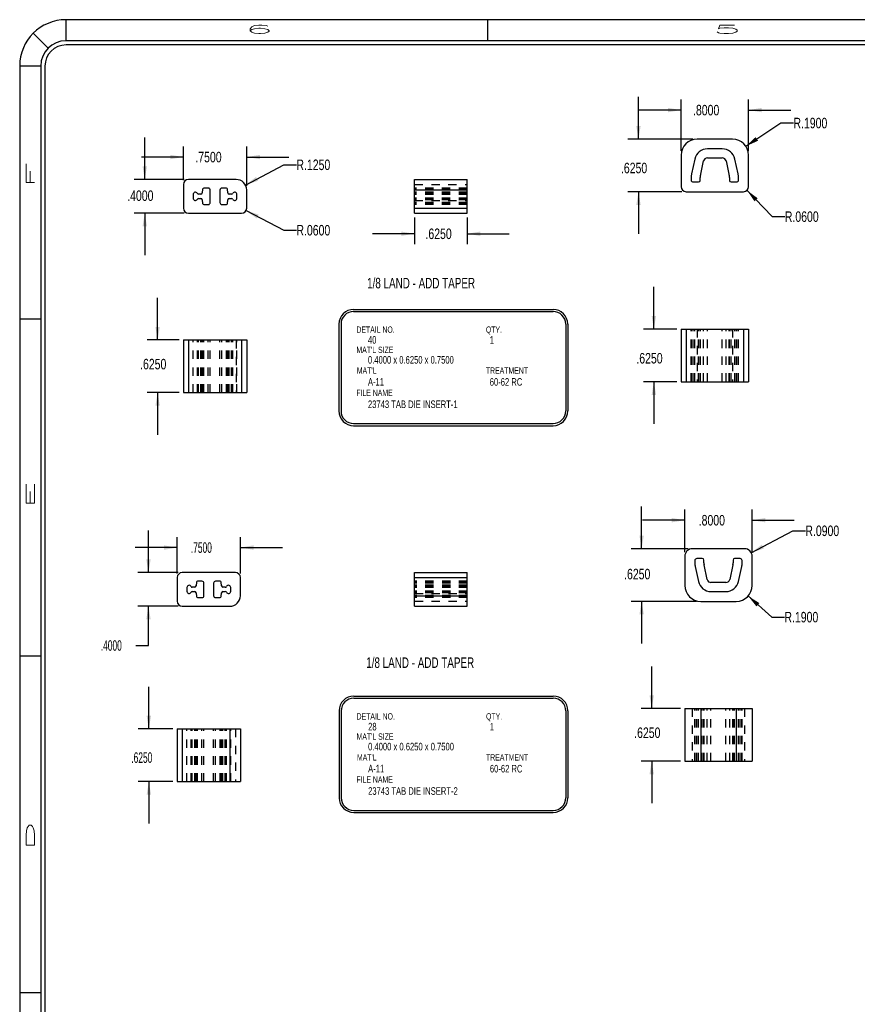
# Model space of a CAD drawing. Header units: inches. Extents: x 1802 to 2468, y -253 to -72.
# Tile 219 of 256: x 2031 to 2041, y -196 to -185. Entities that reach past the tile are written whole.
import ezdxf

# ---------------------------------------------------------------- set-up
doc = ezdxf.new("R2010")
doc.units = ezdxf.units.IN
doc.header["$LTSCALE"] = 0.5
doc.header["$MEASUREMENT"] = 0
doc.linetypes.add('HIDDEN', pattern=[0.225, 0.15, -0.075])
for name, color, linetype in [('SID-M-D', 42, 'Continuous'), ('SID-M-H', 4, 'HIDDEN'), ('SID-M-M', 233, 'Continuous'), ('SID-M-S', 105, 'Continuous')]:
    doc.layers.add(name, color=color, linetype=linetype)
doc.styles.add('R', font='ROMAND.SHX')
doc.styles.add('SLDTEXTSTYLE0', font='TXT', dxfattribs={"width": 0.595745})
doc.styles.add('SLDTEXTSTYLE1', font='TXT', dxfattribs={"width": 0.744681})

# ---------------------------------------------------------------- blocks, each defined once
blk = doc.blocks.new('*U9')
at = {"layer": 'SID-M-S'}
for p, q in [((0, 22.55), (-34, 22.55)), ((-34, 22.3), (-34, 22.55)), ((-29, 22.55), (-29, 22.3)), ((-34.212, 22.212), (-34.389, 22.389)), ((0, 22.3), (-34, 22.3)), ((0, 22.25), (-34, 22.25)), ((-34.3, 22), (-34.55, 22)), ((-34.55, 22), (-34.55, 0)), ((-34.3, 22), (-34.3, 0)), ((-34.25, 22), (-34.25, 0)), ((-34.55, 19), (-34.3, 19)), ((-34.55, 15), (-34.3, 15)), ((-34.55, 11), (-34.3, 11))]:
    blk.add_line(p, q, dxfattribs=at)
for radius in [0.55, 0.3, 0.25]:
    blk.add_arc((-34, 22), radius, 90, 180, dxfattribs=at)
at = {"layer": 'SID-M-D', "style": 'R', "width": 4}
for s, p in [('6', (-31.882, 22.386)), ('5', (-26.327, 22.386))]:
    blk.add_text(s, height=0.1, dxfattribs=at).set_placement(p)
for s, p in [('F', (-34.374, 20.547)), ('E', (-34.374, 16.743)), ('D', (-34.374, 12.681))]:
    blk.add_text(s, height=0.1, rotation=90, dxfattribs=at).set_placement(p)

msp = doc.modelspace()

# ---------------------------------------------------------------- linework, layer by layer
at = {"layer": 'SID-M-D'}
for p, q in [((2038.73973, -185.96406), (2038.73973, -185.46406)), ((2039.24574, -186.10406), (2039.24574, -185.49471)), ((2040.04574, -186.10406), (2040.04574, -185.49471)), ((2039.24574, -185.61971), (2038.74574, -185.61971)), ((2040.04574, -185.61971), (2040.54574, -185.61971)), ((2040.01399, -186.04891), (2040.42892, -185.77319)), ((2040.42892, -185.77319), (2040.57892, -185.77319)), ((2032.88117, -186.44347), (2032.88117, -185.94347)), ((2033.34095, -186.45347), (2033.34095, -186.05216)), ((2034.09095, -186.51847), (2034.09095, -186.05216)), ((2039.38574, -185.96406), (2038.61473, -185.96406)), ((2033.34095, -186.17716), (2032.84095, -186.17716)), ((2034.09095, -186.17716), (2034.59095, -186.17716)), ((2034.07639, -186.50992), (2034.53117, -186.26881)), ((2034.53117, -186.26881), (2034.68117, -186.26881)), ((2033.35095, -186.44347), (2032.75617, -186.44347)), ((2039.25574, -186.58906), (2038.61473, -186.58906)), ((2038.73973, -186.58906), (2038.73973, -187.08906)), ((2040.02729, -186.57234), (2040.3266, -186.88413)), ((2033.35095, -186.84347), (2032.75617, -186.84347)), ((2032.88117, -186.84347), (2032.88117, -187.34347)), ((2034.0841, -186.81132), (2034.53117, -187.04561)), ((2036.08203, -186.89347), (2036.08203, -187.2126)), ((2036.70703, -186.89347), (2036.70703, -187.2126)), ((2040.3266, -186.88413), (2040.4766, -186.88413)), ((2034.53117, -187.04561), (2034.68117, -187.04561)), ((2036.08203, -187.0876), (2035.58203, -187.0876)), ((2036.70703, -187.0876), (2037.20703, -187.0876)), ((2038.92245, -188.21954), (2038.92245, -187.71954)), ((2033.03397, -188.34918), (2033.03397, -187.84918)), ((2039.19574, -188.21954), (2038.79745, -188.21954)), ((2033.29095, -188.34918), (2032.90897, -188.34918)), ((2039.19574, -188.84454), (2038.79745, -188.84454)), ((2038.92245, -188.84454), (2038.92245, -189.34454)), ((2033.29095, -188.97418), (2032.90897, -188.97418)), ((2033.03397, -188.97418), (2033.03397, -189.47418)), ((2038.77705, -190.82675), (2038.77705, -190.32675)), ((2039.28874, -190.86675), (2039.28874, -190.36329)), ((2040.08874, -190.86675), (2040.08874, -190.36329)), ((2039.28874, -190.48829), (2038.78874, -190.48829)), ((2040.08874, -190.48829), (2040.58874, -190.48829)), ((2032.92547, -191.10995), (2032.92547, -190.60995)), ((2040.07824, -190.87456), (2040.57011, -190.61353)), ((2040.57011, -190.61353), (2040.72011, -190.61353)), ((2033.26638, -191.11995), (2033.26638, -190.68819)), ((2034.01638, -191.11995), (2034.01638, -190.68819)), ((2033.26638, -190.81319), (2032.76638, -190.81319)), ((2034.01638, -190.81319), (2034.51638, -190.81319)), ((2039.32874, -190.82675), (2038.65205, -190.82675)), ((2033.27638, -191.10995), (2032.80047, -191.10995)), ((2039.42874, -191.45175), (2038.65205, -191.45175)), ((2038.77705, -191.45175), (2038.77705, -191.95175)), ((2040.04061, -191.38813), (2040.32167, -191.6385)), ((2033.27638, -191.50995), (2032.80047, -191.50995)), ((2032.92547, -191.97502), (2032.92547, -191.50995)), ((2040.32167, -191.6385), (2040.47167, -191.6385)), ((2032.77547, -191.97502), (2032.92547, -191.97502)), ((2038.89685, -192.72375), (2038.89685, -192.22375)), ((2032.9298, -192.96541), (2032.9298, -192.46541)), ((2039.23874, -192.72375), (2038.77185, -192.72375)), ((2033.21638, -192.96541), (2032.8048, -192.96541)), ((2039.23874, -193.34875), (2038.77185, -193.34875)), ((2038.89685, -193.34875), (2038.89685, -193.84875)), ((2033.21638, -193.59041), (2032.8048, -193.59041)), ((2032.9298, -193.59041), (2032.9298, -194.09041))]:
    msp.add_line(p, q, dxfattribs=at)
for points in [[(2039.24574, -185.61971), (2039.08974, -185.59371), (2039.08974, -185.64571)], [(2040.04574, -185.61971), (2040.20174, -185.64571), (2040.20174, -185.59371)], [(2038.73973, -185.96406), (2038.76573, -185.80806), (2038.71373, -185.80806)], [(2040.01399, -186.04891), (2040.15831, -185.98422), (2040.12953, -185.94091)], [(2033.34095, -186.17716), (2033.18495, -186.15116), (2033.18495, -186.20316)], [(2034.09095, -186.17716), (2034.24695, -186.20316), (2034.24695, -186.15116)], [(2032.88117, -186.44347), (2032.90717, -186.28747), (2032.85517, -186.28747)], [(2034.07639, -186.50992), (2034.2264, -186.45982), (2034.20204, -186.41387)], [(2038.73973, -186.58906), (2038.71373, -186.74506), (2038.76573, -186.74506)], [(2040.02729, -186.57234), (2040.11657, -186.70289), (2040.15408, -186.66687)], [(2032.88117, -186.84347), (2032.85517, -186.99947), (2032.90717, -186.99947)], [(2034.0841, -186.81132), (2034.21021, -186.90676), (2034.23434, -186.8607)], [(2036.08203, -187.0876), (2035.92603, -187.0616), (2035.92603, -187.1136)], [(2036.70703, -187.0876), (2036.86303, -187.1136), (2036.86303, -187.0616)], [(2038.92245, -188.21954), (2038.94845, -188.06354), (2038.89645, -188.06354)], [(2033.03397, -188.34918), (2033.05997, -188.19318), (2033.00797, -188.19318)], [(2038.92245, -188.84454), (2038.89645, -189.00054), (2038.94845, -189.00054)], [(2033.03397, -188.97418), (2033.00797, -189.13018), (2033.05997, -189.13018)], [(2039.28874, -190.48829), (2039.13274, -190.46229), (2039.13274, -190.51429)], [(2040.08874, -190.48829), (2040.24474, -190.51429), (2040.24474, -190.46229)], [(2038.77705, -190.82675), (2038.80305, -190.67075), (2038.75105, -190.67075)], [(2033.26638, -190.81319), (2033.11038, -190.78719), (2033.11038, -190.83919)], [(2034.01638, -190.81319), (2034.17238, -190.83919), (2034.17238, -190.78719)], [(2040.07824, -190.87456), (2040.22823, -190.8244), (2040.20385, -190.77847)], [(2032.92547, -191.10995), (2032.95147, -190.95395), (2032.89947, -190.95395)], [(2038.77705, -191.45175), (2038.75105, -191.60775), (2038.80305, -191.60775)], [(2040.04061, -191.38813), (2040.1398, -191.51131), (2040.17439, -191.47249)], [(2032.92547, -191.50995), (2032.89947, -191.66595), (2032.95147, -191.66595)], [(2038.89685, -192.72375), (2038.92285, -192.56775), (2038.87085, -192.56775)], [(2032.9298, -192.96541), (2032.9558, -192.80941), (2032.9038, -192.80941)], [(2038.89685, -193.34875), (2038.87085, -193.50475), (2038.92285, -193.50475)], [(2032.9298, -193.59041), (2032.9038, -193.74641), (2032.9558, -193.74641)]]:
    msp.add_solid(points, dxfattribs=at)
at = {"layer": 'SID-M-H'}
for p, q in [((2036.08203, -186.50347), (2036.70703, -186.50347)), ((2036.70703, -186.54587), (2036.08203, -186.54587)), ((2036.70703, -186.55828), (2036.08203, -186.55828)), ((2036.70703, -186.55828), (2036.08203, -186.55828)), ((2036.70703, -186.56947), (2036.08203, -186.56947)), ((2036.70703, -186.56947), (2036.08203, -186.56947)), ((2036.70703, -186.59494), (2036.08203, -186.59494)), ((2036.70703, -186.6029), (2036.08203, -186.6029)), ((2036.70703, -186.6029), (2036.08203, -186.6029)), ((2036.70703, -186.60898), (2036.08203, -186.60898)), ((2036.70703, -186.60898), (2036.08203, -186.60898)), ((2036.70703, -186.61758), (2036.08203, -186.61758)), ((2036.70703, -186.62118), (2036.08203, -186.62118)), ((2036.70703, -186.62118), (2036.08203, -186.62118)), ((2036.70703, -186.66576), (2036.08203, -186.66576)), ((2036.70703, -186.66576), (2036.08203, -186.66576)), ((2036.70703, -186.66936), (2036.08203, -186.66936)), ((2036.70703, -186.67796), (2036.08203, -186.67796)), ((2036.70703, -186.67796), (2036.08203, -186.67796)), ((2036.70703, -186.68404), (2036.08203, -186.68404)), ((2036.70703, -186.68404), (2036.08203, -186.68404)), ((2036.08203, -186.69199), (2036.70703, -186.69199)), ((2036.70703, -186.71747), (2036.08203, -186.71747)), ((2036.70703, -186.71747), (2036.08203, -186.71747)), ((2036.70703, -186.72865), (2036.08203, -186.72865)), ((2036.70703, -186.72865), (2036.08203, -186.72865)), ((2036.70703, -186.74107), (2036.08203, -186.74107)), ((2036.08203, -186.78347), (2036.70703, -186.78347)), ((2039.36498, -188.84454), (2039.36498, -188.21954)), ((2039.3696, -188.84454), (2039.3696, -188.21954)), ((2039.38858, -188.84454), (2039.38858, -188.21954)), ((2039.40786, -188.84454), (2039.40786, -188.21954)), ((2039.43574, -188.21954), (2039.43574, -188.84454)), ((2039.45358, -188.84454), (2039.45358, -188.21954)), ((2039.47218, -188.84454), (2039.47218, -188.21954)), ((2039.47435, -188.84454), (2039.47435, -188.21954)), ((2039.51261, -188.84454), (2039.51261, -188.21954)), ((2039.55718, -188.84454), (2039.55718, -188.21954)), ((2039.55718, -188.84454), (2039.55718, -188.21954)), ((2039.73431, -188.84454), (2039.73431, -188.21954)), ((2039.73431, -188.84454), (2039.73431, -188.21954)), ((2039.77888, -188.84454), (2039.77888, -188.21954)), ((2039.81714, -188.84454), (2039.81714, -188.21954)), ((2039.81931, -188.84454), (2039.81931, -188.21954)), ((2039.83791, -188.84454), (2039.83791, -188.21954)), ((2039.85574, -188.21954), (2039.85574, -188.84454)), ((2039.88363, -188.84454), (2039.88363, -188.21954)), ((2039.90291, -188.84454), (2039.90291, -188.21954)), ((2039.92189, -188.84454), (2039.92189, -188.21954)), ((2039.92651, -188.84454), (2039.92651, -188.21954)), ((2033.40095, -188.34918), (2033.40095, -188.97418)), ((2033.45625, -188.97418), (2033.45625, -188.34918)), ((2033.50572, -188.97418), (2033.50572, -188.34918)), ((2033.50572, -188.97418), (2033.50572, -188.34918)), ((2033.51996, -188.97418), (2033.51996, -188.34918)), ((2033.51996, -188.97418), (2033.51996, -188.34918)), ((2033.54844, -188.97418), (2033.54844, -188.34918)), ((2033.54844, -188.97418), (2033.54844, -188.34918)), ((2033.56446, -188.97418), (2033.56446, -188.34918)), ((2033.56446, -188.97418), (2033.56446, -188.34918)), ((2033.56836, -188.97418), (2033.56836, -188.34918)), ((2033.56836, -188.97418), (2033.56836, -188.34918)), ((2033.58191, -188.97418), (2033.58191, -188.34918)), ((2033.58191, -188.97418), (2033.58191, -188.34918)), ((2033.63485, -188.97418), (2033.63485, -188.34918)), ((2033.63485, -188.97418), (2033.63485, -188.34918)), ((2033.65845, -188.97418), (2033.65845, -188.34918)), ((2033.77346, -188.97418), (2033.77346, -188.34918)), ((2033.79706, -188.97418), (2033.79706, -188.34918)), ((2033.79706, -188.97418), (2033.79706, -188.34918)), ((2033.85, -188.97418), (2033.85, -188.34918)), ((2033.85, -188.97418), (2033.85, -188.34918)), ((2033.86355, -188.97418), (2033.86355, -188.34918)), ((2033.86355, -188.97418), (2033.86355, -188.34918)), ((2033.86745, -188.97418), (2033.86745, -188.34918)), ((2033.86745, -188.97418), (2033.86745, -188.34918)), ((2033.88347, -188.97418), (2033.88347, -188.34918)), ((2033.88347, -188.97418), (2033.88347, -188.34918)), ((2033.91195, -188.97418), (2033.91195, -188.34918)), ((2033.91195, -188.97418), (2033.91195, -188.34918)), ((2033.92619, -188.97418), (2033.92619, -188.34918)), ((2033.92619, -188.97418), (2033.92619, -188.34918)), ((2033.96595, -188.34918), (2033.96595, -188.97418)), ((2033.97566, -188.97418), (2033.97566, -188.34918)), ((2036.08391, -191.16995), (2036.70891, -191.16995)), ((2036.70891, -191.21235), (2036.08391, -191.21235)), ((2036.70891, -191.22477), (2036.08391, -191.22477)), ((2036.70891, -191.22477), (2036.08391, -191.22477)), ((2036.70891, -191.23595), (2036.08391, -191.23595)), ((2036.70891, -191.23595), (2036.08391, -191.23595)), ((2036.70891, -191.26143), (2036.08391, -191.26143)), ((2036.70891, -191.26938), (2036.08391, -191.26938)), ((2036.70891, -191.26938), (2036.08391, -191.26938)), ((2036.70891, -191.27546), (2036.08391, -191.27546)), ((2036.70891, -191.27546), (2036.08391, -191.27546)), ((2036.70891, -191.28406), (2036.08391, -191.28406)), ((2036.70891, -191.28766), (2036.08391, -191.28766)), ((2036.70891, -191.28766), (2036.08391, -191.28766)), ((2036.70891, -191.33224), (2036.08391, -191.33224)), ((2036.70891, -191.33224), (2036.08391, -191.33224)), ((2036.70891, -191.33584), (2036.08391, -191.33584)), ((2036.70891, -191.34444), (2036.08391, -191.34444)), ((2036.70891, -191.34444), (2036.08391, -191.34444)), ((2036.70891, -191.35052), (2036.08391, -191.35052)), ((2036.70891, -191.35052), (2036.08391, -191.35052)), ((2036.08391, -191.35848), (2036.70891, -191.35848)), ((2036.70891, -191.38395), (2036.08391, -191.38395)), ((2036.70891, -191.38395), (2036.08391, -191.38395)), ((2036.70891, -191.39514), (2036.08391, -191.39514)), ((2036.70891, -191.39514), (2036.08391, -191.39514)), ((2036.70891, -191.40755), (2036.08391, -191.40755)), ((2036.08391, -191.44995), (2036.70891, -191.44995)), ((2039.37874, -192.72375), (2039.37874, -193.34875)), ((2039.40798, -193.34875), (2039.40798, -192.72375)), ((2039.4126, -193.34875), (2039.4126, -192.72375)), ((2039.43158, -193.34875), (2039.43158, -192.72375)), ((2039.45086, -193.34875), (2039.45086, -192.72375)), ((2039.49658, -193.34875), (2039.49658, -192.72375)), ((2039.51518, -193.34875), (2039.51518, -192.72375)), ((2039.51734, -193.34875), (2039.51734, -192.72375)), ((2039.5556, -193.34875), (2039.5556, -192.72375)), ((2039.60017, -193.34875), (2039.60017, -192.72375)), ((2039.60017, -193.34875), (2039.60017, -192.72375)), ((2039.77731, -193.34875), (2039.77731, -192.72375)), ((2039.77731, -193.34875), (2039.77731, -192.72375)), ((2039.82188, -193.34875), (2039.82188, -192.72375)), ((2039.86014, -193.34875), (2039.86014, -192.72375)), ((2039.86231, -193.34875), (2039.86231, -192.72375)), ((2039.88091, -193.34875), (2039.88091, -192.72375)), ((2039.92663, -193.34875), (2039.92663, -192.72375)), ((2039.94591, -193.34875), (2039.94591, -192.72375)), ((2039.96489, -193.34875), (2039.96489, -192.72375)), ((2039.96951, -193.34875), (2039.96951, -192.72375)), ((2039.99874, -192.72375), (2039.99874, -193.34875)), ((2033.32638, -192.96541), (2033.32638, -193.59041)), ((2033.38168, -193.59041), (2033.38168, -192.96541)), ((2033.43114, -193.59041), (2033.43114, -192.96541)), ((2033.43114, -193.59041), (2033.43114, -192.96541)), ((2033.44538, -193.59041), (2033.44538, -192.96541)), ((2033.44538, -193.59041), (2033.44538, -192.96541)), ((2033.47386, -193.59041), (2033.47386, -192.96541)), ((2033.47386, -193.59041), (2033.47386, -192.96541)), ((2033.48989, -193.59041), (2033.48989, -192.96541)), ((2033.48989, -193.59041), (2033.48989, -192.96541)), ((2033.49379, -193.59041), (2033.49379, -192.96541)), ((2033.49379, -193.59041), (2033.49379, -192.96541)), ((2033.50734, -193.59041), (2033.50734, -192.96541)), ((2033.50734, -193.59041), (2033.50734, -192.96541)), ((2033.56028, -193.59041), (2033.56028, -192.96541)), ((2033.56028, -193.59041), (2033.56028, -192.96541)), ((2033.58388, -193.59041), (2033.58388, -192.96541)), ((2033.69888, -193.59041), (2033.69888, -192.96541)), ((2033.72248, -193.59041), (2033.72248, -192.96541)), ((2033.72248, -193.59041), (2033.72248, -192.96541)), ((2033.77543, -193.59041), (2033.77543, -192.96541)), ((2033.77543, -193.59041), (2033.77543, -192.96541)), ((2033.78897, -193.59041), (2033.78897, -192.96541)), ((2033.78897, -193.59041), (2033.78897, -192.96541)), ((2033.79288, -193.59041), (2033.79288, -192.96541)), ((2033.79288, -193.59041), (2033.79288, -192.96541)), ((2033.8089, -193.59041), (2033.8089, -192.96541)), ((2033.8089, -193.59041), (2033.8089, -192.96541)), ((2033.83738, -193.59041), (2033.83738, -192.96541)), ((2033.83738, -193.59041), (2033.83738, -192.96541)), ((2033.85162, -193.59041), (2033.85162, -192.96541)), ((2033.85162, -193.59041), (2033.85162, -192.96541)), ((2033.90108, -193.59041), (2033.90108, -192.96541)), ((2033.95638, -192.96541), (2033.95638, -193.59041))]:
    msp.add_line(p, q, dxfattribs=at)
at = {"layer": 'SID-M-M'}
for p, q in [((2035.36007, -187.98581), (2037.72605, -187.98581)), ((2035.36007, -188.01081), (2037.72605, -188.01081)), ((2035.18507, -188.16081), (2035.18507, -189.19133)), ((2035.21007, -188.16081), (2035.21007, -189.19133)), ((2037.87605, -188.16081), (2037.87605, -189.19133)), ((2037.90105, -188.16081), (2037.90105, -189.19133)), ((2035.36007, -189.34133), (2037.72605, -189.34133)), ((2035.36007, -189.36633), (2037.72605, -189.36633)), ((2035.36195, -192.577), (2037.72794, -192.577)), ((2035.36195, -192.602), (2037.72794, -192.602)), ((2035.18695, -192.752), (2035.18695, -193.78252)), ((2035.21195, -192.752), (2035.21195, -193.78252)), ((2037.87794, -192.752), (2037.87794, -193.78252)), ((2037.90294, -192.752), (2037.90294, -193.78252)), ((2035.36195, -193.93252), (2037.72794, -193.93252)), ((2035.36195, -193.95752), (2037.72794, -193.95752))]:
    msp.add_line(p, q, dxfattribs=at)
for centre, radius, start, end in [((2035.36007, -188.16081), 0.175, 90, 180), ((2035.36007, -188.16081), 0.15, 90, 180), ((2037.72605, -188.16081), 0.175, 0, 90), ((2037.72605, -188.16081), 0.15, 0, 90), ((2035.36007, -189.19133), 0.175, 180, 270), ((2035.36007, -189.19133), 0.15, 180, 270), ((2037.72605, -189.19133), 0.15, 270, 0), ((2037.72605, -189.19133), 0.175, 270, 0), ((2035.36195, -192.752), 0.175, 90, 180), ((2035.36195, -192.752), 0.15, 90, 180), ((2037.72794, -192.752), 0.175, 0, 90), ((2037.72794, -192.752), 0.15, 0, 90), ((2035.36195, -193.78252), 0.175, 180, 270), ((2035.36195, -193.78252), 0.15, 180, 270), ((2037.72794, -193.78252), 0.15, 270, 0), ((2037.72794, -193.78252), 0.175, 270, 0)]:
    msp.add_arc(centre, radius, start, end, dxfattribs=at)
at = {"layer": 'SID-M-S'}
for p, q in [((2039.85574, -185.96406), (2039.43574, -185.96406)), ((2039.24574, -186.15406), (2039.24574, -186.52906)), ((2039.73431, -186.08046), (2039.55718, -186.08046)), ((2039.55718, -186.18766), (2039.73431, -186.18766)), ((2040.04574, -186.52906), (2040.04574, -186.15406)), ((2039.40786, -186.20078), (2039.3696, -186.37659)), ((2039.47435, -186.39938), (2039.51261, -186.22357)), ((2039.77888, -186.22357), (2039.81714, -186.39938)), ((2039.92189, -186.37659), (2039.88363, -186.20078)), ((2039.36498, -186.41955), (2039.36498, -186.44906)), ((2039.47218, -186.45406), (2039.47218, -186.41955)), ((2039.81931, -186.41955), (2039.81931, -186.45406)), ((2039.92651, -186.44906), (2039.92651, -186.41955)), ((2033.34095, -186.50347), (2033.34095, -186.78347)), ((2033.96595, -186.44347), (2033.40095, -186.44347)), ((2036.08203, -186.56847), (2036.08203, -186.44347)), ((2036.08203, -186.44347), (2036.70703, -186.44347)), ((2036.70703, -186.56847), (2036.70703, -186.44347)), ((2039.38858, -186.47266), (2039.45358, -186.47266)), ((2039.83791, -186.47266), (2039.90291, -186.47266)), ((2033.45625, -186.62118), (2033.45625, -186.66576)), ((2033.54844, -186.61758), (2033.51996, -186.61758)), ((2033.56836, -186.55828), (2033.56446, -186.6029)), ((2033.63485, -186.54587), (2033.58191, -186.54587)), ((2033.65845, -186.71747), (2033.65845, -186.56947)), ((2033.77346, -186.56947), (2033.77346, -186.71747)), ((2033.85, -186.54587), (2033.79706, -186.54587)), ((2033.86745, -186.6029), (2033.86355, -186.55828)), ((2033.91195, -186.61758), (2033.88347, -186.61758)), ((2033.97566, -186.66576), (2033.97566, -186.62118)), ((2034.09095, -186.78347), (2034.09095, -186.56847)), ((2036.08203, -186.78347), (2036.08203, -186.56847)), ((2036.08203, -186.56847), (2036.70703, -186.56847)), ((2036.70703, -186.78347), (2036.70703, -186.56847)), ((2039.30574, -186.58906), (2039.98574, -186.58906)), ((2033.51996, -186.66936), (2033.54844, -186.66936)), ((2033.56446, -186.68404), (2033.56836, -186.72865)), ((2033.58191, -186.74107), (2033.63485, -186.74107)), ((2033.79706, -186.74107), (2033.85, -186.74107)), ((2033.86355, -186.72865), (2033.86745, -186.68404)), ((2033.88347, -186.66936), (2033.91195, -186.66936)), ((2033.40095, -186.84347), (2034.03095, -186.84347)), ((2036.08203, -186.84347), (2036.08203, -186.78347)), ((2036.08203, -186.78347), (2036.70703, -186.78347)), ((2036.08203, -186.84347), (2036.70703, -186.84347)), ((2036.70703, -186.84347), (2036.70703, -186.78347)), ((2039.24574, -188.21954), (2039.24574, -188.84454)), ((2039.24574, -188.21954), (2039.30574, -188.21954)), ((2039.30574, -188.21954), (2039.30574, -188.84454)), ((2039.30574, -188.21954), (2039.98574, -188.21954)), ((2039.98574, -188.21954), (2039.98574, -188.84454)), ((2039.98574, -188.21954), (2040.04574, -188.21954)), ((2040.04574, -188.21954), (2040.04574, -188.84454)), ((2033.34095, -188.34918), (2033.34095, -188.97418)), ((2033.34095, -188.34918), (2033.40095, -188.34918)), ((2033.40095, -188.34918), (2033.40095, -188.97418)), ((2033.40095, -188.34918), (2034.03095, -188.34918)), ((2034.03095, -188.34918), (2034.03095, -188.97418)), ((2034.03095, -188.34918), (2034.09095, -188.34918)), ((2034.09095, -188.34918), (2034.09095, -188.97418)), ((2039.24574, -188.84454), (2039.30574, -188.84454)), ((2039.30574, -188.84454), (2039.98574, -188.84454)), ((2039.98574, -188.84454), (2040.04574, -188.84454)), ((2033.34095, -188.97418), (2033.40095, -188.97418)), ((2033.40095, -188.97418), (2034.03095, -188.97418)), ((2034.03095, -188.97418), (2034.09095, -188.97418)), ((2039.99874, -190.82675), (2039.37874, -190.82675)), ((2039.28874, -190.91675), (2039.28874, -191.26175)), ((2039.40798, -190.96675), (2039.40798, -190.99626)), ((2039.49658, -190.94315), (2039.43158, -190.94315)), ((2039.51518, -190.99626), (2039.51518, -190.96175)), ((2039.86231, -190.96175), (2039.86231, -190.99626)), ((2039.94591, -190.94315), (2039.88091, -190.94315)), ((2039.96951, -190.99626), (2039.96951, -190.96675)), ((2040.08874, -191.26175), (2040.08874, -190.91675)), ((2039.4126, -191.03922), (2039.45086, -191.21503)), ((2039.5556, -191.19224), (2039.51734, -191.01643)), ((2039.86014, -191.01643), (2039.82188, -191.19224)), ((2039.92663, -191.21503), (2039.96489, -191.03922)), ((2033.26638, -191.16995), (2033.26638, -191.44995)), ((2033.95638, -191.10995), (2033.32638, -191.10995)), ((2033.56028, -191.21235), (2033.50734, -191.21235)), ((2033.77543, -191.21235), (2033.72248, -191.21235)), ((2034.01638, -191.38495), (2034.01638, -191.16995)), ((2036.08391, -191.16995), (2036.08391, -191.10995)), ((2036.08391, -191.10995), (2036.70891, -191.10995)), ((2036.08391, -191.16995), (2036.70891, -191.16995)), ((2036.08391, -191.38495), (2036.08391, -191.16995)), ((2036.70891, -191.16995), (2036.70891, -191.10995)), ((2036.70891, -191.38495), (2036.70891, -191.16995)), ((2033.38168, -191.28766), (2033.38168, -191.33224)), ((2033.47386, -191.28406), (2033.44538, -191.28406)), ((2033.44538, -191.33584), (2033.47386, -191.33584)), ((2033.49379, -191.22477), (2033.48989, -191.26938)), ((2033.58388, -191.38395), (2033.58388, -191.23595)), ((2033.69888, -191.23595), (2033.69888, -191.38395)), ((2033.79288, -191.26938), (2033.78897, -191.22477)), ((2033.83738, -191.28406), (2033.8089, -191.28406)), ((2033.8089, -191.33584), (2033.83738, -191.33584)), ((2033.90108, -191.33224), (2033.90108, -191.28766)), ((2039.77731, -191.22815), (2039.60017, -191.22815)), ((2039.60017, -191.33535), (2039.77731, -191.33535)), ((2033.48989, -191.35052), (2033.49379, -191.39514)), ((2033.50734, -191.40755), (2033.56028, -191.40755)), ((2033.72248, -191.40755), (2033.77543, -191.40755)), ((2033.78897, -191.39514), (2033.79288, -191.35052)), ((2036.08391, -191.50995), (2036.08391, -191.38495)), ((2036.08391, -191.38495), (2036.70891, -191.38495)), ((2036.70891, -191.50995), (2036.70891, -191.38495)), ((2039.47874, -191.45175), (2039.89874, -191.45175)), ((2033.32638, -191.50995), (2033.89138, -191.50995)), ((2036.08391, -191.50995), (2036.70891, -191.50995)), ((2039.28874, -192.72375), (2039.28874, -193.34875)), ((2039.28874, -192.72375), (2039.47874, -192.72375)), ((2039.47874, -192.72375), (2039.47874, -193.34875)), ((2039.47874, -192.72375), (2039.89874, -192.72375)), ((2039.89874, -192.72375), (2039.89874, -193.34875)), ((2039.89874, -192.72375), (2040.08874, -192.72375)), ((2040.08874, -192.72375), (2040.08874, -193.34875)), ((2033.26638, -192.96541), (2033.26638, -193.59041)), ((2033.26638, -192.96541), (2033.32638, -192.96541)), ((2033.32638, -192.96541), (2033.32638, -193.59041)), ((2033.32638, -192.96541), (2033.89138, -192.96541)), ((2033.89138, -192.96541), (2033.89138, -193.59041)), ((2033.89138, -192.96541), (2034.01638, -192.96541)), ((2034.01638, -192.96541), (2034.01638, -193.59041)), ((2039.28874, -193.34875), (2039.47874, -193.34875)), ((2039.47874, -193.34875), (2039.89874, -193.34875)), ((2039.89874, -193.34875), (2040.08874, -193.34875)), ((2033.26638, -193.59041), (2033.32638, -193.59041)), ((2033.32638, -193.59041), (2033.89138, -193.59041)), ((2033.89138, -193.59041), (2034.01638, -193.59041))]:
    msp.add_line(p, q, dxfattribs=at)
for centre, radius, start, end in [((2039.43574, -186.15406), 0.19, 90, 180), ((2039.85574, -186.15406), 0.19, 0, 90), ((2039.55718, -186.23327), 0.15281, 90, 167.722994), ((2039.55718, -186.23327), 0.04561, 90, 167.722994), ((2039.73431, -186.23327), 0.15281, 12.277006, 90), ((2039.73431, -186.23327), 0.04561, 12.277006, 90), ((2039.567, -186.41955), 0.20203, 167.722994, 180), ((2039.567, -186.41955), 0.09483, 167.722994, 180), ((2039.72448, -186.41955), 0.09483, 0, 12.277006), ((2039.72448, -186.41955), 0.20203, 0, 12.277006), ((2033.40095, -186.50347), 0.06, 90, 180), ((2033.96595, -186.56847), 0.125, 0, 90), ((2039.30574, -186.52906), 0.06, 180, 270), ((2039.38858, -186.44906), 0.0236, 180, 270), ((2039.45358, -186.45406), 0.0186, 270, 0), ((2039.83791, -186.45406), 0.0186, 180, 270), ((2039.90291, -186.44906), 0.0236, 270, 0), ((2039.98574, -186.52906), 0.06, 270, 0), ((2033.48249, -186.62118), 0.02624, 27.717748, 180), ((2033.51996, -186.6015), 0.01609, 207.717748, 270), ((2033.54844, -186.6015), 0.01609, 270, 355), ((2033.58191, -186.55947), 0.0136, 90, 175), ((2033.63485, -186.56947), 0.0236, 0, 90), ((2033.79706, -186.56947), 0.0236, 90, 180), ((2033.85, -186.55947), 0.0136, 5, 90), ((2033.88347, -186.6015), 0.01609, 185, 270), ((2033.91195, -186.6015), 0.01609, 270, 332.282252), ((2033.94942, -186.62118), 0.02624, 0, 152.282252), ((2033.48249, -186.66576), 0.02624, 180, 332.282252), ((2033.51996, -186.68544), 0.01609, 90, 152.282252), ((2033.54844, -186.68544), 0.01609, 5, 90), ((2033.58191, -186.72747), 0.0136, 185, 270), ((2033.63485, -186.71747), 0.0236, 270, 0), ((2033.79706, -186.71747), 0.0236, 180, 270), ((2033.85, -186.72747), 0.0136, 270, 355), ((2033.88347, -186.68544), 0.01609, 90, 175), ((2033.91195, -186.68544), 0.01609, 27.717748, 90), ((2033.94942, -186.66576), 0.02624, 207.717748, 0), ((2033.40095, -186.78347), 0.06, 180, 270), ((2034.03095, -186.78347), 0.06, 270, 0), ((2039.37874, -190.91675), 0.09, 90, 180), ((2039.99874, -190.91675), 0.09, 0, 90), ((2039.43158, -190.96675), 0.0236, 90, 180), ((2039.49658, -190.96175), 0.0186, 0, 90), ((2039.88091, -190.96175), 0.0186, 90, 180), ((2039.94591, -190.96675), 0.0236, 0, 90), ((2039.61, -190.99626), 0.20203, 180, 192.277006), ((2039.61, -190.99626), 0.09483, 180, 192.277006), ((2039.76748, -190.99626), 0.09483, 347.722994, 0), ((2039.76748, -190.99626), 0.20203, 347.722994, 0), ((2033.32638, -191.16995), 0.06, 90, 180), ((2033.50734, -191.22595), 0.0136, 90, 175), ((2033.56028, -191.23595), 0.0236, 0, 90), ((2033.72248, -191.23595), 0.0236, 90, 180), ((2033.77543, -191.22595), 0.0136, 5, 90), ((2033.95638, -191.16995), 0.06, 0, 90), ((2039.60017, -191.18254), 0.15281, 192.277006, 270), ((2039.60017, -191.18254), 0.04561, 192.277006, 270), ((2039.77731, -191.18254), 0.04561, 270, 347.722994), ((2039.77731, -191.18254), 0.15281, 270, 347.722994), ((2033.40792, -191.28766), 0.02624, 27.717748, 180), ((2033.40792, -191.33224), 0.02624, 180, 332.282252), ((2033.44538, -191.26798), 0.01609, 207.717748, 270), ((2033.44538, -191.35192), 0.01609, 90, 152.282252), ((2033.47386, -191.26798), 0.01609, 270, 355), ((2033.47386, -191.35192), 0.01609, 5, 90), ((2033.8089, -191.26798), 0.01609, 185, 270), ((2033.8089, -191.35192), 0.01609, 90, 175), ((2033.83738, -191.26798), 0.01609, 270, 332.282252), ((2033.83738, -191.35192), 0.01609, 27.717748, 90), ((2033.87485, -191.28766), 0.02624, 0, 152.282252), ((2033.87485, -191.33224), 0.02624, 207.717748, 0), ((2039.47874, -191.26175), 0.19, 180, 270), ((2039.89874, -191.26175), 0.19, 270, 0), ((2033.32638, -191.44995), 0.06, 180, 270), ((2033.50734, -191.39395), 0.0136, 185, 270), ((2033.56028, -191.38395), 0.0236, 270, 0), ((2033.72248, -191.38395), 0.0236, 180, 270), ((2033.77543, -191.39395), 0.0136, 270, 355), ((2033.89138, -191.38495), 0.125, 270, 0)]:
    msp.add_arc(centre, radius, start, end, dxfattribs=at)

# ---------------------------------------------------------------- block references
at = {"layer": 'SID-M-D'}
msp.add_blockref('*U9', (2065.94756, -207.09685), dxfattribs=at)

# ---------------------------------------------------------------- texts
for s, height, style, width, p in [('1/8 LAND - ADD TAPER', 0.125, 'SLDTEXTSTYLE0', 0.7, (2035.51981, -187.73635)), ('DETAIL NO.', 0.075, 'SLDTEXTSTYLE1', 0.75, (2035.39295, -188.2636)), ('QTY.', 0.075, 'SLDTEXTSTYLE1', 0.75, (2036.92919, -188.2636)), ('40', 0.09, 'SLDTEXTSTYLE1', 0.75, (2035.52989, -188.39288)), ('1', 0.09, 'SLDTEXTSTYLE1', 0.75, (2036.97492, -188.39288)), ("MAT'L SIZE", 0.075, 'SLDTEXTSTYLE1', 0.75, (2035.39295, -188.50371)), ('0.4000 x 0.6250 x 0.7500', 0.09, 'SLDTEXTSTYLE1', 0.75, (2035.52989, -188.62969)), ("MAT'L", 0.075, 'SLDTEXTSTYLE1', 0.75, (2035.39758, -188.74988)), ('TREATMENT', 0.075, 'SLDTEXTSTYLE1', 0.75, (2036.92919, -188.74988)), ('A-11', 0.09, 'SLDTEXTSTYLE1', 0.75, (2035.52989, -188.89092)), ('60-62 RC', 0.09, 'SLDTEXTSTYLE1', 0.75, (2036.97492, -188.892)), ('FILE NAME', 0.075, 'SLDTEXTSTYLE1', 0.75, (2035.39165, -189.01401)), ('23743 TAB DIE INSERT-1', 0.09, 'SLDTEXTSTYLE1', 0.75, (2035.52989, -189.15702)), ('1/8 LAND - ADD TAPER', 0.125, 'SLDTEXTSTYLE1', 0.7, (2035.50938, -192.24192)), ('DETAIL NO.', 0.075, 'SLDTEXTSTYLE0', 0.75, (2035.39483, -192.85479)), ('QTY.', 0.075, 'SLDTEXTSTYLE0', 0.75, (2036.93107, -192.85479)), ('28', 0.09, 'SLDTEXTSTYLE0', 0.75, (2035.53177, -192.98407)), ('1', 0.09, 'SLDTEXTSTYLE0', 0.75, (2036.9768, -192.98407)), ("MAT'L SIZE", 0.075, 'SLDTEXTSTYLE0', 0.75, (2035.39483, -193.0949)), ('0.4000 x 0.6250 x 0.7500', 0.09, 'SLDTEXTSTYLE0', 0.75, (2035.53177, -193.22087)), ("MAT'L", 0.075, 'SLDTEXTSTYLE0', 0.75, (2035.39946, -193.34107)), ('TREATMENT', 0.075, 'SLDTEXTSTYLE0', 0.75, (2036.93107, -193.34107)), ('A-11', 0.09, 'SLDTEXTSTYLE0', 0.75, (2035.53177, -193.48211)), ('60-62 RC', 0.09, 'SLDTEXTSTYLE0', 0.75, (2036.9768, -193.48318)), ('FILE NAME', 0.075, 'SLDTEXTSTYLE0', 0.75, (2035.39354, -193.60519)), ('23743 TAB DIE INSERT-2', 0.09, 'SLDTEXTSTYLE0', 0.75, (2035.53177, -193.74821))]:
    msp.add_text(s, height=height, dxfattribs=dict(at, style=style, width=width)).set_placement(p)
at = {"layer": 'SID-M-D', "char_height": 0.125, "attachment_point": 1}
for s, insert, style in [('.8000', (2039.38704, -185.5578), 'SLDTEXTSTYLE1'), ('R.1900', (2040.57892, -185.71128), 'SLDTEXTSTYLE1'), ('.7500', (2033.48193, -186.11525), 'SLDTEXTSTYLE1'), ('R.1250', (2034.68117, -186.20689), 'SLDTEXTSTYLE1'), ('.6250', (2038.53192, -186.24482), 'SLDTEXTSTYLE1'), ('.4000', (2032.67336, -186.57365), 'SLDTEXTSTYLE1'), ('R.0600', (2040.4766, -186.82221), 'SLDTEXTSTYLE1'), ('R.0600', (2034.68117, -186.98369), 'SLDTEXTSTYLE1'), ('.6250', (2036.21236, -187.02569), 'SLDTEXTSTYLE1'), ('.6250', (2038.71464, -188.50322), 'SLDTEXTSTYLE1'), ('.6250', (2032.82616, -188.57281), 'SLDTEXTSTYLE1'), ('.8000', (2039.4544, -190.42638), 'SLDTEXTSTYLE1'), ('R.0900', (2040.72011, -190.55162), 'SLDTEXTSTYLE1'), ('.7500', (2033.42863, -190.75127), 'SLDTEXTSTYLE0'), ('.6250', (2038.56924, -191.06529), 'SLDTEXTSTYLE1'), ('R.1900', (2040.47167, -191.57659), 'SLDTEXTSTYLE1'), ('.4000', (2032.35984, -191.9131), 'SLDTEXTSTYLE0'), ('.6250', (2038.68903, -192.94876), 'SLDTEXTSTYLE1'), ('.6250', (2032.72199, -193.24401), 'SLDTEXTSTYLE0')]:
    msp.add_mtext(s, dxfattribs=dict(at, insert=insert, style=style))

doc.saveas('drawing.dxf')
